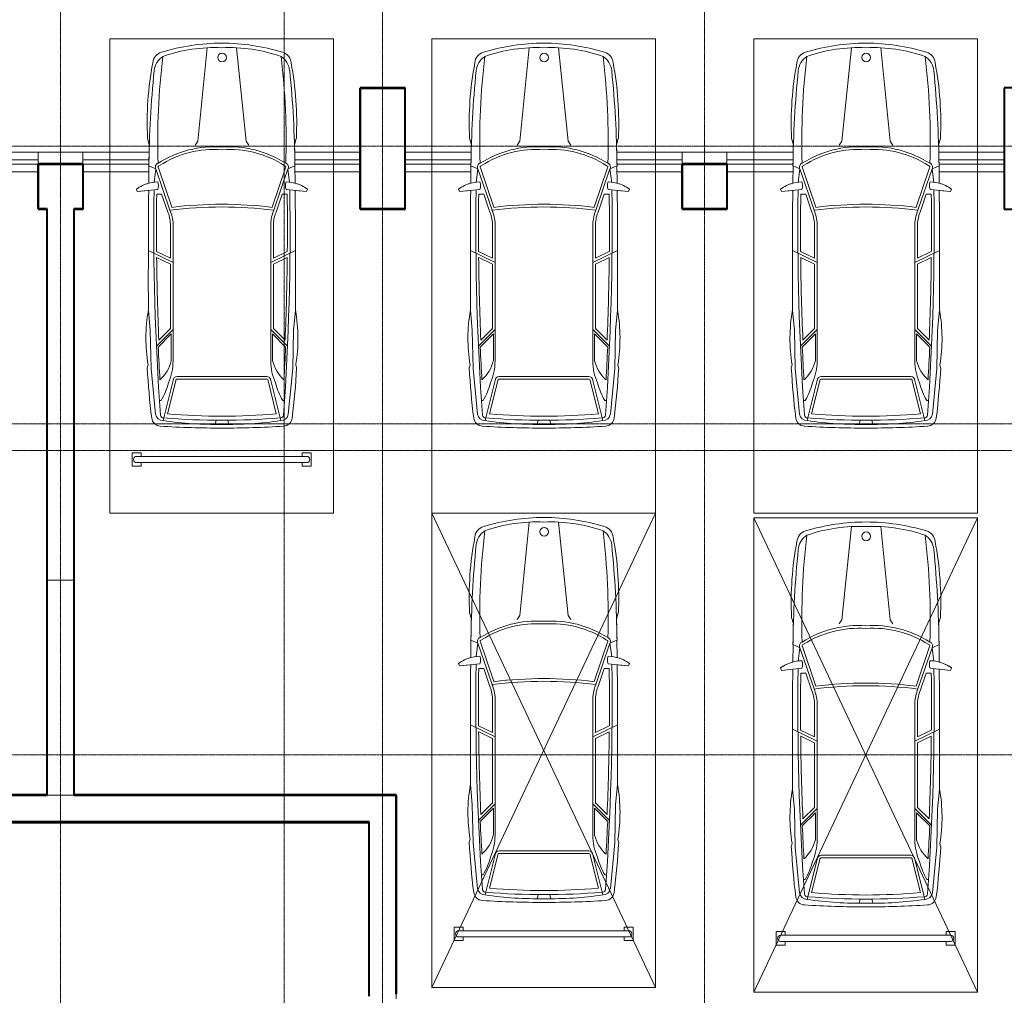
# Model space of a CAD drawing. Header units: millimetres. Extents: x 5617 to 102122, y -9330 to 63558.
# Tile 36 of 56: x 47260 to 58267, y 23613 to 34514. Entities that reach past the tile are written whole.
import ezdxf

# ---------------------------------------------------------------- set-up
doc = ezdxf.new("R2010")
doc.units = ezdxf.units.MM
doc.linetypes.add('ADSK_Линия сетки', pattern=[25, 20, -2.5, 0, -2.5])
doc.linetypes.add('Линия сетки', pattern=[25, 20, -2.5, 0, -2.5])
for name, color, linetype, lineweight in [('Обобщенные модели', 7, 'Continuous', 18), ('Оси', 7, 'Continuous', 9), ('Парковка', 7, 'Continuous', 18), ('Перекрытия', 7, 'Continuous', 18), ('Стены разрез', 7, 'Continuous', 40), ('Элементы узлов', 7, 'Continuous', 18)]:
    doc.layers.add(name, color=color, linetype=linetype, lineweight=lineweight)

# ---------------------------------------------------------------- blocks, each defined once
blk = doc.blocks.new('CP_ДШ_Hanytex_TopJoint 24C_Половина - CP_ДШ_Hanytex_TopJoint 24C_Половина-3657771-МКСС_LB02_-11_400__Кабельные конструкции_Лотки_4')
at = {"layer": 'Обобщенные модели', "color": 254, "true_color": 0xcccccc}
for p, q in [((0, -25), (0, 110)), ((500, 110), (0, 110)), ((500, 110), (500, -25)), ((500, -25), (0, -25))]:
    blk.add_line(p, q, dxfattribs=at)
blk = doc.blocks.new('CP_ДШ_Hanytex_TopJoint 24C - CP_ДШ_Hanytex_TopJoint 24C-V11-МКСС_LB02_-11_400__Кабельные конструкции_Лотки_4')
at = {"layer": 'Обобщенные модели', "color": 254, "true_color": 0xcccccc}
for p, q in [((0, -110), (0, 110)), ((729, 110), (0, 110)), ((730, 25), (0, 25)), ((0, 25), (0, -25)), ((3100, 25), (2362, 25)), ((3100, 110), (2363, 110)), ((3100, 110), (3100, -110)), ((3100, -25), (3100, 25)), ((0, -25), (731, -25)), ((733, -110), (0, -110)), ((3100, -110), (2360, -110)), ((2361, -25), (3100, -25))]:
    blk.add_line(p, q, dxfattribs=at)
blk = doc.blocks.new('199_Парковочные места 3 класса и МГН - Средний класс-5604847-МКСС_LB02_-11_400__Кабельные конструкции_Лотки_4')
at = {"layer": 'Парковка', "color": 254, "true_color": 0xcccccc}
for p, q in [((0, -5300), (2500, 0)), ((0, 0), (2500, -5300)), ((0, -5300), (0, 0)), ((0, 0), (2500, 0)), ((2500, 0), (2500, -5300)), ((250, -4625), (250, -4775)), ((250, -4625), (350, -4625)), ((300, -4665), (2200, -4665)), ((350, -4625), (350, -4665)), ((2150, -4625), (2150, -4665)), ((2150, -4625), (2250, -4625)), ((2250, -4625), (2250, -4775)), ((250, -4775), (350, -4775)), ((300, -4735), (2200, -4735)), ((350, -4735), (350, -4775)), ((2150, -4735), (2150, -4775)), ((2150, -4775), (2250, -4775)), ((2500, -5300), (0, -5300))]:
    blk.add_line(p, q, dxfattribs=at)
for centre, start, end in [((300, -4700), 90, 270), ((2200, -4700), 270, 90)]:
    blk.add_arc(centre, 35, start, end, dxfattribs=at)
at = {"layer": 'Элементы узлов', "color": 254, "true_color": 0xcccccc}
for p, q in [((984, -1142), (1090, -99)), ((1524, -1142), (1418, -99)), ((422, -1114), (442, -1185)), ((422, -1114), (442, -1185)), ((953, -1186), (984, -1142)), ((1555, -1186), (1524, -1142)), ((2085, -1114), (2065, -1185)), ((2065, -1185), (2085, -1114)), ((436, -1612), (438, -1418)), ((438, -1418), (436, -1612)), ((515, -1453), (438, -1418)), ((1992, -1453), (2070, -1418)), ((2072, -1612), (2070, -1418)), ((2072, -1612), (2070, -1418)), ((515, -1453), (497, -1605)), ((515, -1453), (673, -1914)), ((543, -1440), (693, -1881)), ((1965, -1440), (1814, -1881)), ((1992, -1453), (1835, -1914)), ((1992, -1453), (2011, -1605)), ((298, -1678), (308, -1707)), ((298, -1678), (308, -1707)), ((308, -1707), (536, -1683)), ((308, -1707), (435, -1693)), ((580, -1736), (525, -1736)), ((580, -1736), (645, -1925)), ((1927, -1736), (1863, -1925)), ((1927, -1736), (1983, -1736)), ((2200, -1707), (1972, -1683)), ((2072, -1693), (2200, -1707)), ((2210, -1678), (2200, -1707)), ((2200, -1707), (2210, -1678)), ((678, -2069), (678, -2449)), ((708, -2069), (708, -3598)), ((1800, -2069), (1800, -3598)), ((1830, -2069), (1830, -2449)), ((708, -2497), (432, -2363)), ((678, -2449), (523, -2374)), ((1800, -2497), (2076, -2363)), ((1830, -2449), (1984, -2374)), ((678, -2516), (524, -2441)), ((678, -2516), (678, -3237)), ((1830, -2516), (1984, -2441)), ((1830, -2516), (1830, -3237)), ((453, -3260), (432, -3033)), ((2054, -3260), (2076, -3033)), ((463, -3682), (453, -3260)), ((708, -3249), (522, -3435)), ((688, -3297), (542, -3443)), ((678, -3237), (549, -3366)), ((688, -3297), (688, -3598)), ((1800, -3249), (1986, -3435)), ((1820, -3297), (1820, -3598)), ((1820, -3297), (1966, -3443)), ((1830, -3237), (1959, -3366)), ((2045, -3682), (2054, -3260)), ((419, -3676), (428, -3642)), ((428, -3642), (419, -3676)), ((512, -4192), (463, -3682)), ((1996, -4192), (2045, -3682)), ((2088, -3676), (2079, -3642)), ((2088, -3676), (2079, -3642)), ((708, -3817), (596, -4265)), ((738, -3820), (646, -4189)), ((1254, -3771), (754, -3771)), ((1254, -3801), (754, -3801)), ((1254, -3771), (1754, -3771)), ((1254, -3801), (1754, -3801)), ((1770, -3820), (1862, -4189)), ((1800, -3817), (1912, -4265)), ((574, -4042), (555, -4042)), ((1933, -4042), (1953, -4042)), ((1188, -4261), (1177, -4307)), ((1320, -4261), (1331, -4307))]:
    blk.add_line(p, q, dxfattribs=at)
blk.add_circle((1256, -208), 49.6, dxfattribs=at)
for centre, radius, start, end in [((1254, -2377), 2329, 90.0001, 106.8716), ((1254, -2377), 2329, 90.0001, 106.8716), ((1178, -1869), 1772, 87.5536, 109.2869), ((1254, -2377), 2329, 73.1284, 89.9999), ((1254, -2377), 2329, 73.1284, 89.9999), ((1329, -1869), 1772, 70.7131, 92.4464), ((617, -279), 137, 106.8716, 175.0665), ((617, -279), 137, 106.8716, 175.0665), ((710, -376), 215, 123.1556, 174.2587), ((8358, -1141), 7822, 173.0609, 181.8195), ((1797, -376), 215, 5.7413, 56.8444), ((-5850, -1141), 7822, 358.1805, 6.9391), ((1890, -279), 137, 4.9335, 73.1284), ((1890, -279), 137, 4.9335, 73.1284), ((3991, -937), 3573, 169.195, 182.843), ((3991, -937), 3573, 169.195, 182.843), ((-1483, -937), 3573, 357.157, 10.805), ((-1483, -937), 3573, 357.157, 10.805), ((12318, -1543), 11881, 174.2587, 179.4003), ((-9810, -1543), 11881, 0.5997, 5.7413), ((12318, -1543), 11881, 178.2769, 179.4003), ((1172, -2380), 1175, 86.0181, 122.5623), ((1335, -2380), 1175, 57.4377, 93.9819), ((-9810, -1543), 11881, 0.5997, 1.7231), ((1172, -2380), 1145, 85.9136, 122.5623), ((1335, -2380), 1145, 57.2304, 94.0864), ((555, -1432), 44.9, 110.1373, 207.9235), ((555, -1432), 14.9, 110.1373, 214.6567), ((1953, -1432), 14.9, 325.3433, 79.1758), ((1953, -1432), 44.9, 332.0765, 69.8627), ((546, -2020), 422, 91.3449, 125.9666), ((546, -2020), 422, 105.0802, 125.9666), ((444, -1640), 101, 335.1844, 24.8156), ((2064, -1640), 101, 155.1844, 204.8156), ((1962, -2020), 422, 54.0334, 88.6551), ((1962, -2020), 422, 54.0334, 74.9198), ((122295, -2694), 121864, 179.52958, 180.15962), ((122295, -2694), 121864, 179.52958, 180.15962), ((30000, -2118), 29508, 179.1634, 184.0543), ((30000, -2118), 29478, 179.2582, 180.4979), ((-27492, -2118), 29508, 355.9457, 0.8366), ((-27492, -2118), 29478, 359.5021, 0.7418), ((-119787, -2694), 121864, 359.84038, 0.47042), ((-119787, -2694), 121864, 359.84038, 0.47042), ((1254, -6445), 4597, 82.9964, 97.0033), ((308, -2078), 370, 1.3171, 24.386), ((1254, -6445), 4567, 82.6909, 97.3089), ((308, -2078), 400, 1.2667, 24.1731), ((2200, -2078), 400, 155.8269, 178.7333), ((2200, -2078), 370, 155.614, 178.6829), ((30000, -2118), 29478, 180.6284, 182.4261), ((-27492, -2118), 29478, 357.5739, 359.3716), ((2198, -3346), 1794, 169.9492, 189.4665), ((2198, -3346), 1794, 169.9492, 189.4665), ((310, -3346), 1794, 350.5335, 10.0508), ((310, -3346), 1794, 350.5335, 10.0508), ((30000, -2118), 29488, 182.5757, 183.2896), ((-27492, -2118), 29488, 356.7104, 357.4243), ((270, -3492), 431, 312.4417, 345.7397), ((104, -3598), 603, 335.9999, 0.0001), ((2403, -3598), 603, 179.9999, 204.0001), ((2238, -3492), 431, 194.2603, 227.5583), ((9206, -3182), 8801, 183.2167, 186.8835), ((9206, -3182), 8801, 183.2167, 186.8835), ((-6698, -3182), 8801, 353.1165, 356.7833), ((-6698, -3182), 8801, 353.1165, 356.7833), ((-103, -3648), 783, 329.8554, 345.5814), ((754, -3817), 46.1, 90, 180), ((754, -3817), 16.1, 90, 189.7873), ((1754, -3817), 46.1, 0, 90), ((1754, -3817), 16.1, 350.2127, 90), ((2611, -3648), 783, 194.4186, 210.1446), ((571, -4224), 103, 186.8835, 266.3593), ((571, -4224), 103, 186.8835, 266.3593), ((593, -4184), 81.1, 185.6929, 272.4229), ((600, -4202), 33.8, 184.0543, 277.095), ((1185, -180), 4128, 261.7908, 270.9499), ((1254, 3792), 8054, 265.3719, 274.6281), ((1254, 2689), 6905, 264.9489, 275.0511), ((1322, -180), 4128, 269.0501, 278.2092), ((1908, -4202), 33.8, 262.905, 355.9457), ((1915, -4184), 81.1, 267.5771, 354.3071), ((1937, -4224), 103, 273.6407, 353.1165), ((1937, -4224), 103, 273.6407, 353.1165), ((1250, 6442), 10791, 266.3593, 270.0213), ((1250, 6442), 10791, 266.3593, 270.0213), ((1258, 6442), 10791, 269.9787, 273.6407), ((1258, 6442), 10791, 269.9787, 273.6407)]:
    blk.add_arc(centre, radius, start, end, dxfattribs=at)
blk = doc.blocks.new('199_Парковочные места 3 класса и МГН - Средний класс-5604846-МКСС_LB02_-11_400__Кабельные конструкции_Лотки_4')
at = {"layer": 'Парковка', "color": 254, "true_color": 0xcccccc}
for p, q in [((0, -5300), (0, 0)), ((0, 0), (2500, 0)), ((2500, 0), (2500, -5300)), ((250, -4625), (250, -4775)), ((250, -4625), (350, -4625)), ((300, -4665), (2200, -4665)), ((350, -4625), (350, -4665)), ((2150, -4625), (2150, -4665)), ((2150, -4625), (2250, -4625)), ((2250, -4625), (2250, -4775)), ((250, -4775), (350, -4775)), ((300, -4735), (2200, -4735)), ((350, -4735), (350, -4775)), ((2150, -4735), (2150, -4775)), ((2150, -4775), (2250, -4775)), ((2500, -5300), (0, -5300))]:
    blk.add_line(p, q, dxfattribs=at)
for centre, start, end in [((300, -4700), 90, 270), ((2200, -4700), 270, 90)]:
    blk.add_arc(centre, 35, start, end, dxfattribs=at)
at = {"layer": 'Элементы узлов', "color": 254, "true_color": 0xcccccc}
for p, q in [((984, -1142), (1090, -99)), ((1524, -1142), (1418, -99)), ((422, -1114), (442, -1185)), ((422, -1114), (442, -1185)), ((953, -1186), (984, -1142)), ((1555, -1186), (1524, -1142)), ((2085, -1114), (2065, -1185)), ((2065, -1185), (2085, -1114)), ((436, -1612), (438, -1418)), ((438, -1418), (436, -1612)), ((515, -1453), (438, -1418)), ((1992, -1453), (2070, -1418)), ((2072, -1612), (2070, -1418)), ((2072, -1612), (2070, -1418)), ((515, -1453), (497, -1605)), ((515, -1453), (673, -1914)), ((543, -1440), (693, -1881)), ((1965, -1440), (1814, -1881)), ((1992, -1453), (1835, -1914)), ((1992, -1453), (2011, -1605)), ((298, -1678), (308, -1707)), ((298, -1678), (308, -1707)), ((308, -1707), (536, -1683)), ((308, -1707), (435, -1693)), ((580, -1736), (525, -1736)), ((580, -1736), (645, -1925)), ((1927, -1736), (1863, -1925)), ((1927, -1736), (1983, -1736)), ((2200, -1707), (1972, -1683)), ((2072, -1693), (2200, -1707)), ((2210, -1678), (2200, -1707)), ((2200, -1707), (2210, -1678)), ((678, -2069), (678, -2449)), ((708, -2069), (708, -3598)), ((1800, -2069), (1800, -3598)), ((1830, -2069), (1830, -2449)), ((708, -2497), (432, -2363)), ((678, -2449), (523, -2374)), ((1800, -2497), (2076, -2363)), ((1830, -2449), (1984, -2374)), ((678, -2516), (524, -2441)), ((678, -2516), (678, -3237)), ((1830, -2516), (1984, -2441)), ((1830, -2516), (1830, -3237)), ((453, -3260), (432, -3033)), ((2054, -3260), (2076, -3033)), ((463, -3682), (453, -3260)), ((708, -3249), (522, -3435)), ((688, -3297), (542, -3443)), ((678, -3237), (549, -3366)), ((688, -3297), (688, -3598)), ((1800, -3249), (1986, -3435)), ((1820, -3297), (1820, -3598)), ((1820, -3297), (1966, -3443)), ((1830, -3237), (1959, -3366)), ((2045, -3682), (2054, -3260)), ((419, -3676), (428, -3642)), ((428, -3642), (419, -3676)), ((512, -4192), (463, -3682)), ((1996, -4192), (2045, -3682)), ((2088, -3676), (2079, -3642)), ((2088, -3676), (2079, -3642)), ((708, -3817), (596, -4265)), ((738, -3820), (646, -4189)), ((1254, -3771), (754, -3771)), ((1254, -3801), (754, -3801)), ((1254, -3771), (1754, -3771)), ((1254, -3801), (1754, -3801)), ((1770, -3820), (1862, -4189)), ((1800, -3817), (1912, -4265)), ((574, -4042), (555, -4042)), ((1933, -4042), (1953, -4042)), ((1188, -4261), (1177, -4307)), ((1320, -4261), (1331, -4307))]:
    blk.add_line(p, q, dxfattribs=at)
blk.add_circle((1256, -208), 49.6, dxfattribs=at)
for centre, radius, start, end in [((1254, -2377), 2329, 90.0001, 106.8716), ((1254, -2377), 2329, 90.0001, 106.8716), ((1178, -1869), 1772, 87.5536, 109.2869), ((1254, -2377), 2329, 73.1284, 89.9999), ((1254, -2377), 2329, 73.1284, 89.9999), ((1329, -1869), 1772, 70.7131, 92.4464), ((617, -279), 137, 106.8716, 175.0665), ((617, -279), 137, 106.8716, 175.0665), ((710, -376), 215, 123.1556, 174.2587), ((8358, -1141), 7822, 173.0609, 181.8195), ((1797, -376), 215, 5.7413, 56.8444), ((-5850, -1141), 7822, 358.1805, 6.9391), ((1890, -279), 137, 4.9335, 73.1284), ((1890, -279), 137, 4.9335, 73.1284), ((3991, -937), 3573, 169.195, 182.843), ((3991, -937), 3573, 169.195, 182.843), ((-1483, -937), 3573, 357.157, 10.805), ((-1483, -937), 3573, 357.157, 10.805), ((12318, -1543), 11881, 174.2587, 179.4003), ((-9810, -1543), 11881, 0.5997, 5.7413), ((12318, -1543), 11881, 178.2769, 179.4003), ((1172, -2380), 1175, 86.0181, 122.5623), ((1335, -2380), 1175, 57.4377, 93.9819), ((-9810, -1543), 11881, 0.5997, 1.7231), ((1172, -2380), 1145, 85.9136, 122.5623), ((1335, -2380), 1145, 57.2304, 94.0864), ((555, -1432), 44.9, 110.1373, 207.9235), ((555, -1432), 14.9, 110.1373, 214.6567), ((1953, -1432), 14.9, 325.3433, 79.1758), ((1953, -1432), 44.9, 332.0765, 69.8627), ((546, -2020), 422, 91.3449, 125.9666), ((546, -2020), 422, 105.0802, 125.9666), ((444, -1640), 101, 335.1844, 24.8156), ((2064, -1640), 101, 155.1844, 204.8156), ((1962, -2020), 422, 54.0334, 88.6551), ((1962, -2020), 422, 54.0334, 74.9198), ((122295, -2694), 121864, 179.52958, 180.15962), ((122295, -2694), 121864, 179.52958, 180.15962), ((30000, -2118), 29508, 179.1634, 184.0543), ((30000, -2118), 29478, 179.2582, 180.4979), ((-27492, -2118), 29508, 355.9457, 0.8366), ((-27492, -2118), 29478, 359.5021, 0.7418), ((-119787, -2694), 121864, 359.84038, 0.47042), ((-119787, -2694), 121864, 359.84038, 0.47042), ((1254, -6445), 4597, 82.9964, 97.0033), ((308, -2078), 370, 1.3171, 24.386), ((1254, -6445), 4567, 82.6909, 97.3089), ((308, -2078), 400, 1.2667, 24.1731), ((2200, -2078), 400, 155.8269, 178.7333), ((2200, -2078), 370, 155.614, 178.6829), ((30000, -2118), 29478, 180.6284, 182.4261), ((-27492, -2118), 29478, 357.5739, 359.3716), ((2198, -3346), 1794, 169.9492, 189.4665), ((2198, -3346), 1794, 169.9492, 189.4665), ((310, -3346), 1794, 350.5335, 10.0508), ((310, -3346), 1794, 350.5335, 10.0508), ((30000, -2118), 29488, 182.5757, 183.2896), ((-27492, -2118), 29488, 356.7104, 357.4243), ((270, -3492), 431, 312.4417, 345.7397), ((104, -3598), 603, 335.9999, 0.0001), ((2403, -3598), 603, 179.9999, 204.0001), ((2238, -3492), 431, 194.2603, 227.5583), ((9206, -3182), 8801, 183.2167, 186.8835), ((9206, -3182), 8801, 183.2167, 186.8835), ((-6698, -3182), 8801, 353.1165, 356.7833), ((-6698, -3182), 8801, 353.1165, 356.7833), ((-103, -3648), 783, 329.8554, 345.5814), ((754, -3817), 46.1, 90, 180), ((754, -3817), 16.1, 90, 189.7873), ((1754, -3817), 46.1, 0, 90), ((1754, -3817), 16.1, 350.2127, 90), ((2611, -3648), 783, 194.4186, 210.1446), ((571, -4224), 103, 186.8835, 266.3593), ((571, -4224), 103, 186.8835, 266.3593), ((593, -4184), 81.1, 185.6929, 272.4229), ((600, -4202), 33.8, 184.0543, 277.095), ((1185, -180), 4128, 261.7908, 270.9499), ((1254, 3792), 8054, 265.3719, 274.6281), ((1254, 2689), 6905, 264.9489, 275.0511), ((1322, -180), 4128, 269.0501, 278.2092), ((1908, -4202), 33.8, 262.905, 355.9457), ((1915, -4184), 81.1, 267.5771, 354.3071), ((1937, -4224), 103, 273.6407, 353.1165), ((1937, -4224), 103, 273.6407, 353.1165), ((1250, 6442), 10791, 266.3593, 270.0213), ((1250, 6442), 10791, 266.3593, 270.0213), ((1258, 6442), 10791, 269.9787, 273.6407), ((1258, 6442), 10791, 269.9787, 273.6407)]:
    blk.add_arc(centre, radius, start, end, dxfattribs=at)
blk = doc.blocks.new('199_Парковочные места 3 класса и МГН - Средний класс-5604848-МКСС_LB02_-11_400__Кабельные конструкции_Лотки_4')
at = {"layer": 'Парковка', "color": 254, "true_color": 0xcccccc}
for p, q in [((0, -5300), (0, 0)), ((0, 0), (2500, 0)), ((2500, 0), (2500, -5300)), ((2500, -5300), (0, -5300))]:
    blk.add_line(p, q, dxfattribs=at)
at = {"layer": 'Элементы узлов', "color": 254, "true_color": 0xcccccc}
for p, q in [((984, -1142), (1090, -99)), ((1524, -1142), (1418, -99)), ((422, -1114), (442, -1185)), ((422, -1114), (442, -1185)), ((953, -1186), (984, -1142)), ((1555, -1186), (1524, -1142)), ((2085, -1114), (2065, -1185)), ((2065, -1185), (2085, -1114)), ((436, -1612), (438, -1418)), ((438, -1418), (436, -1612)), ((515, -1453), (438, -1418)), ((1992, -1453), (2070, -1418)), ((2072, -1612), (2070, -1418)), ((2072, -1612), (2070, -1418)), ((515, -1453), (497, -1605)), ((515, -1453), (673, -1914)), ((543, -1440), (693, -1881)), ((1965, -1440), (1814, -1881)), ((1992, -1453), (1835, -1914)), ((1992, -1453), (2011, -1605)), ((298, -1678), (308, -1707)), ((298, -1678), (308, -1707)), ((308, -1707), (536, -1683)), ((308, -1707), (435, -1693)), ((580, -1736), (525, -1736)), ((580, -1736), (645, -1925)), ((1927, -1736), (1863, -1925)), ((1927, -1736), (1983, -1736)), ((2200, -1707), (1972, -1683)), ((2072, -1693), (2200, -1707)), ((2210, -1678), (2200, -1707)), ((2200, -1707), (2210, -1678)), ((678, -2069), (678, -2449)), ((708, -2069), (708, -3598)), ((1800, -2069), (1800, -3598)), ((1830, -2069), (1830, -2449)), ((708, -2497), (432, -2363)), ((678, -2449), (523, -2374)), ((1800, -2497), (2076, -2363)), ((1830, -2449), (1984, -2374)), ((678, -2516), (524, -2441)), ((678, -2516), (678, -3237)), ((1830, -2516), (1984, -2441)), ((1830, -2516), (1830, -3237)), ((453, -3260), (432, -3033)), ((2054, -3260), (2076, -3033)), ((463, -3682), (453, -3260)), ((708, -3249), (522, -3435)), ((688, -3297), (542, -3443)), ((678, -3237), (549, -3366)), ((688, -3297), (688, -3598)), ((1800, -3249), (1986, -3435)), ((1820, -3297), (1820, -3598)), ((1820, -3297), (1966, -3443)), ((1830, -3237), (1959, -3366)), ((2045, -3682), (2054, -3260)), ((419, -3676), (428, -3642)), ((428, -3642), (419, -3676)), ((512, -4192), (463, -3682)), ((1996, -4192), (2045, -3682)), ((2088, -3676), (2079, -3642)), ((2088, -3676), (2079, -3642)), ((708, -3817), (596, -4265)), ((738, -3820), (646, -4189)), ((1254, -3771), (754, -3771)), ((1254, -3801), (754, -3801)), ((1254, -3771), (1754, -3771)), ((1254, -3801), (1754, -3801)), ((1770, -3820), (1862, -4189)), ((1800, -3817), (1912, -4265)), ((574, -4042), (555, -4042)), ((1933, -4042), (1953, -4042)), ((1188, -4261), (1177, -4307)), ((1320, -4261), (1331, -4307))]:
    blk.add_line(p, q, dxfattribs=at)
blk.add_circle((1256, -208), 49.6, dxfattribs=at)
for centre, radius, start, end in [((1254, -2377), 2329, 90.0001, 106.8716), ((1254, -2377), 2329, 90.0001, 106.8716), ((1178, -1869), 1772, 87.5536, 109.2869), ((1254, -2377), 2329, 73.1284, 89.9999), ((1254, -2377), 2329, 73.1284, 89.9999), ((1329, -1869), 1772, 70.7131, 92.4464), ((617, -279), 137, 106.8716, 175.0665), ((617, -279), 137, 106.8716, 175.0665), ((710, -376), 215, 123.1556, 174.2587), ((8358, -1141), 7822, 173.0609, 181.8195), ((1797, -376), 215, 5.7413, 56.8444), ((-5850, -1141), 7822, 358.1805, 6.9391), ((1890, -279), 137, 4.9335, 73.1284), ((1890, -279), 137, 4.9335, 73.1284), ((3991, -937), 3573, 169.195, 182.843), ((3991, -937), 3573, 169.195, 182.843), ((-1483, -937), 3573, 357.157, 10.805), ((-1483, -937), 3573, 357.157, 10.805), ((12318, -1543), 11881, 174.2587, 179.4003), ((-9810, -1543), 11881, 0.5997, 5.7413), ((12318, -1543), 11881, 178.2769, 179.4003), ((1172, -2380), 1175, 86.0181, 122.5623), ((1335, -2380), 1175, 57.4377, 93.9819), ((-9810, -1543), 11881, 0.5997, 1.7231), ((1172, -2380), 1145, 85.9136, 122.5623), ((1335, -2380), 1145, 57.2304, 94.0864), ((555, -1432), 44.9, 110.1373, 207.9235), ((555, -1432), 14.9, 110.1373, 214.6567), ((1953, -1432), 14.9, 325.3433, 79.1758), ((1953, -1432), 44.9, 332.0765, 69.8627), ((546, -2020), 422, 91.3449, 125.9666), ((546, -2020), 422, 105.0802, 125.9666), ((444, -1640), 101, 335.1844, 24.8156), ((2064, -1640), 101, 155.1844, 204.8156), ((1962, -2020), 422, 54.0334, 88.6551), ((1962, -2020), 422, 54.0334, 74.9198), ((122295, -2694), 121864, 179.52958, 180.15962), ((122295, -2694), 121864, 179.52958, 180.15962), ((30000, -2118), 29508, 179.1634, 184.0543), ((30000, -2118), 29478, 179.2582, 180.4979), ((-27492, -2118), 29508, 355.9457, 0.8366), ((-27492, -2118), 29478, 359.5021, 0.7418), ((-119787, -2694), 121864, 359.84038, 0.47042), ((-119787, -2694), 121864, 359.84038, 0.47042), ((1254, -6445), 4597, 82.9964, 97.0033), ((308, -2078), 370, 1.3171, 24.386), ((1254, -6445), 4567, 82.6909, 97.3089), ((308, -2078), 400, 1.2667, 24.1731), ((2200, -2078), 400, 155.8269, 178.7333), ((2200, -2078), 370, 155.614, 178.6829), ((30000, -2118), 29478, 180.6284, 182.4261), ((-27492, -2118), 29478, 357.5739, 359.3716), ((2198, -3346), 1794, 169.9492, 189.4665), ((2198, -3346), 1794, 169.9492, 189.4665), ((310, -3346), 1794, 350.5335, 10.0508), ((310, -3346), 1794, 350.5335, 10.0508), ((30000, -2118), 29488, 182.5757, 183.2896), ((-27492, -2118), 29488, 356.7104, 357.4243), ((270, -3492), 431, 312.4417, 345.7397), ((104, -3598), 603, 335.9999, 0.0001), ((2403, -3598), 603, 179.9999, 204.0001), ((2238, -3492), 431, 194.2603, 227.5583), ((9206, -3182), 8801, 183.2167, 186.8835), ((9206, -3182), 8801, 183.2167, 186.8835), ((-6698, -3182), 8801, 353.1165, 356.7833), ((-6698, -3182), 8801, 353.1165, 356.7833), ((-103, -3648), 783, 329.8554, 345.5814), ((754, -3817), 46.1, 90, 180), ((754, -3817), 16.1, 90, 189.7873), ((1754, -3817), 46.1, 0, 90), ((1754, -3817), 16.1, 350.2127, 90), ((2611, -3648), 783, 194.4186, 210.1446), ((571, -4224), 103, 186.8835, 266.3593), ((571, -4224), 103, 186.8835, 266.3593), ((593, -4184), 81.1, 185.6929, 272.4229), ((600, -4202), 33.8, 184.0543, 277.095), ((1185, -180), 4128, 261.7908, 270.9499), ((1254, 3792), 8054, 265.3719, 274.6281), ((1254, 2689), 6905, 264.9489, 275.0511), ((1322, -180), 4128, 269.0501, 278.2092), ((1908, -4202), 33.8, 262.905, 355.9457), ((1915, -4184), 81.1, 267.5771, 354.3071), ((1937, -4224), 103, 273.6407, 353.1165), ((1937, -4224), 103, 273.6407, 353.1165), ((1250, 6442), 10791, 266.3593, 270.0213), ((1250, 6442), 10791, 266.3593, 270.0213), ((1258, 6442), 10791, 269.9787, 273.6407), ((1258, 6442), 10791, 269.9787, 273.6407)]:
    blk.add_arc(centre, radius, start, end, dxfattribs=at)
blk = doc.blocks.new('135_SLK_GD_AR_rvt-1-МКСС_LB02_-11_400__Кабельные конструкции_Лотки_4')
at = {"layer": 'Перекрытия', "color": 254, "true_color": 0xcccccc}
for p, q in [((104100, 33035), (104100, 33750)), ((104100, 33750), (104600, 33750)), ((104600, 33750), (104600, 33035)), ((111300, 33035), (111300, 33750)), ((111300, 33750), (111800, 33750)), ((100500, 32400), (100500, 32815)), ((101000, 32815), (101000, 32400)), ((104100, 32400), (104100, 32815)), ((104600, 32815), (104600, 32400)), ((107700, 32400), (107700, 32815)), ((108200, 32815), (108200, 32400)), ((111300, 32400), (111300, 32815)), ((100600, 32400), (100500, 32400)), ((100600, 28250), (100600, 32400)), ((101000, 32400), (100900, 32400)), ((100900, 32400), (100900, 28250)), ((104600, 32400), (104100, 32400)), ((108200, 32400), (107700, 32400)), ((111800, 32400), (111300, 32400)), ((100900, 28250), (100600, 28250)), ((93300, 25850), (104500, 25850)), ((104500, 25850), (104500, 23575))]:
    blk.add_line(p, q, dxfattribs=at)
at = {"layer": 'Стены разрез', "color": 254, "true_color": 0xcccccc}
for p, q in [((104602, 33752), (104098, 33752)), ((104098, 33752), (104098, 33750)), ((104098, 33750), (104098, 32400)), ((104100, 33750), (104600, 33750)), ((104100, 32400), (104100, 33750)), ((104600, 33750), (104600, 32400)), ((104602, 33750), (104602, 33752)), ((104602, 32398), (104602, 33750)), ((111802, 33752), (111298, 33752)), ((111298, 33752), (111298, 33750)), ((111298, 33750), (111298, 32400)), ((101002, 32902), (100498, 32902)), ((100498, 32902), (100498, 32900)), ((100498, 32900), (100498, 32400)), ((100500, 32900), (101000, 32900)), ((100500, 32400), (100500, 32900)), ((101000, 32900), (101000, 32400)), ((101002, 32900), (101002, 32902)), ((101002, 32398), (101002, 32900)), ((108202, 32902), (107698, 32902)), ((107698, 32902), (107698, 32900)), ((107698, 32900), (107698, 32400)), ((107700, 32900), (108200, 32900)), ((107700, 32400), (107700, 32900)), ((108200, 32900), (108200, 32400)), ((108202, 32900), (108202, 32902)), ((108202, 32398), (108202, 32900)), ((100498, 32400), (100498, 32398)), ((100498, 32398), (100598, 32398)), ((100600, 32400), (100500, 32400)), ((100598, 32398), (100598, 25852)), ((100600, 32398), (100600, 32400)), ((100600, 25850), (100600, 32398)), ((101000, 32400), (100900, 32400)), ((100900, 32400), (100900, 32398)), ((100900, 32398), (100900, 25850)), ((100902, 32398), (101000, 32398)), ((100902, 25852), (100902, 32398)), ((101000, 32398), (101002, 32398)), ((104098, 32400), (104098, 32398)), ((104098, 32398), (104600, 32398)), ((104600, 32400), (104100, 32400)), ((104600, 32398), (104602, 32398)), ((107698, 32400), (107698, 32398)), ((107698, 32398), (108200, 32398)), ((108200, 32400), (107700, 32400)), ((108200, 32398), (108202, 32398)), ((111298, 32400), (111298, 32398)), ((111298, 32398), (111800, 32398)), ((100598, 25852), (93298, 25852)), ((93300, 25850), (100598, 25850)), ((100598, 25850), (100600, 25850)), ((100900, 25850), (100902, 25850)), ((104502, 25852), (100902, 25852)), ((100902, 25850), (104500, 25850)), ((104500, 25850), (104500, 23625)), ((104502, 25850), (104502, 25852)), ((104502, 23625), (104502, 25850)), ((100750, 25550), (99170, 25550)), ((99175, 25545), (100750, 25545)), ((104195, 25550), (100750, 25550)), ((100750, 25545), (104195, 25545)), ((104200, 25550), (104195, 25550)), ((104195, 25545), (104195, 23602)), ((104200, 23602), (104200, 25550)), ((104500, 23625), (104502, 23625))]:
    blk.add_line(p, q, dxfattribs=at)
at = {"layer": 'Обобщенные модели', "color": 254, "lineweight": 18, "true_color": 0xcccccc, "rotation": 180}
for p in [(100500, 32925), (104100, 32925), (107700, 32925), (111300, 32925)]:
    blk.add_blockref('CP_ДШ_Hanytex_TopJoint 24C - CP_ДШ_Hanytex_TopJoint 24C-V11-МКСС_LB02_-11_400__Кабельные конструкции_Лотки_4', p, dxfattribs=at)
at = {"layer": 'Обобщенные модели', "color": 254, "lineweight": 18, "true_color": 0xcccccc}
for p in [(100500, 32925), (107700, 32925)]:
    blk.add_blockref('CP_ДШ_Hanytex_TopJoint 24C_Половина - CP_ДШ_Hanytex_TopJoint 24C_Половина-3657771-МКСС_LB02_-11_400__Кабельные конструкции_Лотки_4', p, dxfattribs=at)
at = {"layer": 'Парковка', "color": 254, "lineweight": 18, "true_color": 0xcccccc}
for name, p in [('199_Парковочные места 3 класса и МГН - Средний класс-5604846-МКСС_LB02_-11_400__Кабельные конструкции_Лотки_4', (101300, 34300)), ('199_Парковочные места 3 класса и МГН - Средний класс-5604848-МКСС_LB02_-11_400__Кабельные конструкции_Лотки_4', (104900, 34300)), ('199_Парковочные места 3 класса и МГН - Средний класс-5604848-МКСС_LB02_-11_400__Кабельные конструкции_Лотки_4', (108500, 34300)), ('199_Парковочные места 3 класса и МГН - Средний класс-5604847-МКСС_LB02_-11_400__Кабельные конструкции_Лотки_4', (104900, 29000)), ('199_Парковочные места 3 класса и МГН - Средний класс-5604847-МКСС_LB02_-11_400__Кабельные конструкции_Лотки_4', (108500, 28950))]:
    blk.add_blockref(name, p, dxfattribs=at)

msp = doc.modelspace()

# ---------------------------------------------------------------- linework, layer by layer
at = {"layer": 'Оси', "linetype": 'Линия сетки'}
for p, q in [((47716.7, -8455.2), (47716.7, 63558.3)), ((50216.7, -8455.2), (50216.7, 63558.3)), ((51316.7, -8455.2), (51316.7, 63558.3)), ((54916.7, -8455.2), (54916.7, 63558.3))]:
    msp.add_line(p, q, dxfattribs=at)
at = {"layer": 'Оси', "linetype": 'ADSK_Линия сетки'}
for p, q in [((101274.3, 33100), (28269.9, 33100)), ((101274.3, 30000), (28269.9, 30000)), ((101274.3, 29700), (28269.9, 29700)), ((101274.3, 26300), (28269.9, 26300))]:
    msp.add_line(p, q, dxfattribs=at)

# ---------------------------------------------------------------- block references
at = {"lineweight": 5}
msp.add_blockref('135_SLK_GD_AR_rvt-1-МКСС_LB02_-11_400__Кабельные конструкции_Лотки_4', (-53033.3, 0), dxfattribs=at)

doc.saveas('drawing.dxf')
